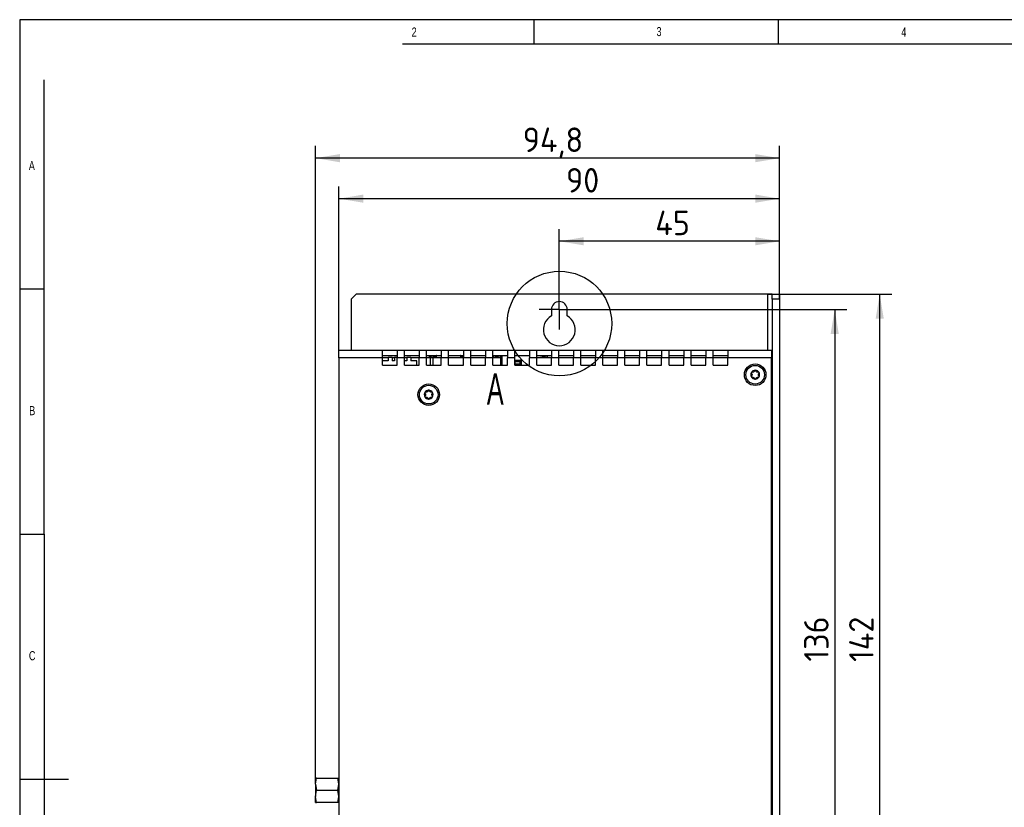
# Model space of a CAD drawing. Header units: millimetres. Extents: x 5 to 415, y 6 to 293.
# Tile 2 of 8: x 5 to 206, y 132 to 293. Entities that reach past the tile are written whole.
import ezdxf
from ezdxf.enums import TextEntityAlignment as Align

# ---------------------------------------------------------------- set-up
doc = ezdxf.new("R2010")
doc.units = ezdxf.units.MM
doc.layers.add('Default', color=7, linetype='Continuous')
doc.styles.add('SEACAD_Solid_Edge_ISO', font='seiso.ttf')
doc.styles.add('SEACAD_txt_shx', font='txt.shx', dxfattribs={"width": 0.605})
doc.dimstyles.new('DIN', dxfattribs={"dimtxt": 5, "dimasz": 5, "dimexe": 2.5, "dimexo": 0, "dimgap": 1.25, "dimtad": 1, "dimdec": 1, "dimtxsty": 'SEACAD_Solid_Edge_ISO', "dimblk1": '_SE_FILLED', "dimblk2": '_SE_FILLED', "dimsah": 1, "dimcen": 2.5, "dimadec": 0, "dimazin": 0, "dimtfac": 0.5, "dimtdec": 3, "dimtmove": 0, "dimatfit": 3, "dimfxl": 1, "dimarcsym": 0})

# ---------------------------------------------------------------- blocks, each defined once
blk = doc.blocks.new('Rahmen-A3')
at = {"color": 7, "linetype": 'Continuous'}
for p, q in [((410.05, 287), (0, 287)), ((0, 287), (0, 0)), ((105, 287), (105, 282)), ((155, 282), (155, 287)), ((205, 282), (78.2, 282)), ((5, 182), (5, 274.75)), ((5, 232), (0, 232)), ((0, 182), (5, 182)), ((5, 182), (5, 5)), ((0, 132), (10, 132))]:
    blk.add_line(p, q, dxfattribs=at)
at = {"char_height": 1.8521, "width": 1.7149, "style": 'SEACAD_txt_shx'}
for s, insert, attachment_point in [('{\\fSETxt|b0||i0||c0|p34;\\C7;\\H1.852083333;\\W0.75;2}', (80.05, 285.41), 1), ('{\\fSETxt|b0||i0||c0|p34;\\C7;\\H1.852083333;\\W0.75;3}', (130.05, 285.51), 1), ('{\\fSETxt|b0||i0||c0|p34;\\C7;\\H1.852083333;\\W0.75;4}', (180.05, 285.41), 1), ('{\\fSETxt|b0||i0||c0|p34;\\C7;\\H1.852083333;\\W0.75;A}', (2.48, 258.15), 2), ('{\\fSETxt|b0||i0||c0|p34;\\C7;\\H1.852083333;\\W0.75;B}', (2.56, 208.15), 2), ('{\\fSETxt|b0||i0||c0|p34;\\C7;\\H1.852083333;\\W0.75;C}', (2.55, 158.15), 2)]:
    blk.add_mtext(s, dxfattribs=dict(at, insert=insert, attachment_point=attachment_point))
blk = doc.blocks.new('SE1')
at = {"color": 7, "linetype": 'Continuous'}
for p, q in [((110.97, 223.65), (110.19, 223.55)), ((112.33, 223.87), (110.97, 223.65))]:
    blk.add_line(p, q, dxfattribs=at)
blk = doc.blocks.new('SE')
blk.add_blockref('SE1', (0, 0))
blk = doc.blocks.new('SE3')
at = {"color": 7, "linetype": 'Continuous'}
for p, q in [((102.7, 223.65), (101.33, 223.87)), ((102.77, 223.64), (102.7, 223.65))]:
    blk.add_line(p, q, dxfattribs=at)
blk = doc.blocks.new('SE2')
blk.add_blockref('SE3', (0, 0))
blk = doc.blocks.new('SE5')
at = {"color": 7, "linetype": 'Continuous'}
for p, q in [((88.47, 224.03), (88.46, 224.04)), ((88.49, 224), (88.47, 224.03)), ((88.51, 223.97), (88.49, 224))]:
    blk.add_line(p, q, dxfattribs=at)
blk = doc.blocks.new('SE4')
blk.add_blockref('SE5', (0, 0))
blk = doc.blocks.new('SE7')
at = {"color": 7, "linetype": 'Continuous'}
for p, q in [((88.15, 223.98), (88.15, 223.99)), ((88.15, 223.99), (88.15, 223.99)), ((88.16, 223.96), (88.15, 223.98)), ((88.18, 223.94), (88.16, 223.96)), ((88.19, 223.91), (88.18, 223.94)), ((88.21, 223.88), (88.19, 223.91)), ((88.23, 223.85), (88.21, 223.88)), ((88.25, 223.82), (88.23, 223.85))]:
    blk.add_line(p, q, dxfattribs=at)
blk = doc.blocks.new('SE6')
blk.add_blockref('SE7', (0, 0))
blk = doc.blocks.new('SW_CENTERMARKSYMBOL_0')
at = {"color": 7, "linetype": 'Continuous'}
for p, q in [((4.1, 6.6), (4.1, 8.2)), ((4.1, 4.1), (4.1, 6.6)), ((1.6, 4.1), (0, 4.1)), ((4.1, 4.1), (1.6, 4.1)), ((4.1, 4.1), (4.1, 1.6)), ((4.1, 4.1), (6.6, 4.1)), ((6.6, 4.1), (8.2, 4.1)), ((4.1, 1.6), (4.1, 0))]:
    blk.add_line(p, q, dxfattribs=at)
blk = doc.blocks.new('DMBLK1')
at = {"layer": 'Default', "linetype": 'Continuous'}
for points in [[(119.79, 248.18), (114.79, 247.34), (119.79, 246.51)], [(154.79, 248.18), (154.79, 246.51), (159.79, 247.34)]]:
    blk.add_hatch(color=7, dxfattribs=at).paths.add_polyline_path(points)
at = {"layer": 'Default', "color": 7, "linetype": 'Continuous'}
for p, q in [((114.79, 237.54), (114.79, 249.84)), ((159.79, 235.54), (159.79, 249.84)), ((159.79, 247.34), (114.79, 247.34))]:
    blk.add_line(p, q, dxfattribs=at)
at = {"layer": 'Default', "color": 7, "linetype": 'Continuous', "style": 'SEACAD_Solid_Edge_ISO'}
blk.add_text('45', height=5, dxfattribs=at).set_placement((134.39, 253.59), align=Align.TOP_LEFT)
blk = doc.blocks.new('_SE_FILLED')
at = {"color": 0}
blk.add_line((0, 0), (-1, 0), dxfattribs=at)
blk.add_solid([(0, 0), (-1, -0.1665), (-1, 0.1665), (0, 0)], dxfattribs=at)
blk = doc.blocks.new('DMBLK2')
at = {"layer": 'Default', "linetype": 'Continuous'}
for points in [[(74.79, 256.88), (69.79, 256.04), (74.79, 255.21)], [(154.79, 256.88), (154.79, 255.21), (159.79, 256.04)]]:
    blk.add_hatch(color=7, dxfattribs=at).paths.add_polyline_path(points)
at = {"layer": 'Default', "color": 7, "linetype": 'Continuous'}
for p, q in [((69.79, 223.54), (69.79, 258.54)), ((159.79, 235.54), (159.79, 258.54)), ((159.79, 256.04), (69.79, 256.04))]:
    blk.add_line(p, q, dxfattribs=at)
at = {"layer": 'Default', "color": 7, "linetype": 'Continuous', "style": 'SEACAD_Solid_Edge_ISO'}
blk.add_text('90', height=5, dxfattribs=at).set_placement((116.16, 262.29), align=Align.TOP_LEFT)
blk = doc.blocks.new('DMBLK3')
at = {"layer": 'Default', "linetype": 'Continuous'}
for points in [[(69.99, 265.14), (64.99, 264.31), (69.99, 263.47)], [(154.79, 265.14), (154.79, 263.47), (159.79, 264.31)]]:
    blk.add_hatch(color=7, dxfattribs=at).paths.add_polyline_path(points)
at = {"layer": 'Default', "color": 7, "linetype": 'Continuous'}
for p, q in [((64.99, 137.79), (64.99, 266.81)), ((159.79, 235.54), (159.79, 266.81)), ((159.79, 264.31), (64.99, 264.31))]:
    blk.add_line(p, q, dxfattribs=at)
at = {"layer": 'Default', "color": 7, "linetype": 'Continuous', "style": 'SEACAD_Solid_Edge_ISO'}
blk.add_text('94,8', height=5, dxfattribs=at).set_placement((107.33, 270.56), align=Align.TOP_LEFT)
blk = doc.blocks.new('DMBLK4')
at = {"layer": 'Default', "linetype": 'Continuous'}
for points in [[(171.86, 228.44), (171.03, 233.44), (170.2, 228.44)], [(171.86, 102.44), (170.2, 102.44), (171.03, 97.44)]]:
    blk.add_hatch(color=7, dxfattribs=at).paths.add_polyline_path(points)
at = {"layer": 'Default', "color": 7, "linetype": 'Continuous'}
for p, q in [((118.89, 233.44), (173.53, 233.44)), ((171.03, 233.44), (171.03, 97.44)), ((118.89, 97.44), (173.53, 97.44))]:
    blk.add_line(p, q, dxfattribs=at)
at = {"layer": 'Default', "color": 7, "linetype": 'Continuous', "style": 'SEACAD_Solid_Edge_ISO'}
blk.add_text('136', height=5, rotation=90, dxfattribs=at).set_placement((164.78, 161.58), align=Align.TOP_LEFT)
blk = doc.blocks.new('DMBLK5')
at = {"layer": 'Default', "linetype": 'Continuous'}
for points in [[(181.06, 231.54), (180.22, 236.54), (179.39, 231.54)], [(181.06, 99.54), (179.39, 99.54), (180.22, 94.54)]]:
    blk.add_hatch(color=7, dxfattribs=at).paths.add_polyline_path(points)
at = {"layer": 'Default', "color": 7, "linetype": 'Continuous'}
for p, q in [((157.29, 236.54), (182.72, 236.54)), ((180.22, 94.54), (180.22, 236.54)), ((157.29, 94.54), (182.72, 94.54))]:
    blk.add_line(p, q, dxfattribs=at)
at = {"layer": 'Default', "color": 7, "linetype": 'Continuous', "style": 'SEACAD_Solid_Edge_ISO'}
blk.add_text('142', height=5, rotation=90, dxfattribs=at).set_placement((173.97, 161.51), align=Align.TOP_LEFT)

msp = doc.modelspace()

# ---------------------------------------------------------------- linework, layer by layer
at = {"color": 7, "linetype": 'Continuous'}
for p, q in [((73.29, 236.54), (72.29, 235.54)), ((72.29, 235.54), (72.29, 225.04)), ((157.29, 236.54), (73.29, 236.54)), ((157.29, 236.54), (157.29, 225.11)), ((158.29, 236.54), (157.29, 236.54)), ((158.29, 236.54), (159.79, 236.54)), ((158.29, 235.54), (158.29, 236.54)), ((158.29, 235.54), (158.29, 95.54)), ((159.79, 235.54), (158.29, 235.54)), ((159.79, 236.54), (159.79, 235.54)), ((159.79, 235.54), (159.79, 95.54)), ((113.19, 233.44), (113.19, 232.12)), ((116.39, 232.12), (116.39, 233.44)), ((69.79, 223.54), (69.79, 225.04)), ((78.69, 225.04), (69.79, 225.04)), ((69.79, 223.54), (69.79, 107.54)), ((78.69, 223.54), (69.79, 223.54)), ((78.69, 223.54), (78.69, 225.04)), ((81.69, 225.04), (78.69, 225.04)), ((78.69, 224.04), (81.69, 224.04)), ((79.84, 223.54), (78.69, 223.54)), ((78.69, 222.04), (78.69, 223.54)), ((79.84, 223.68), (79.84, 222.93)), ((79.84, 223.68), (80.64, 223.68)), ((80.64, 223.68), (80.64, 222.93)), ((81.11, 223.54), (80.64, 223.54)), ((81.11, 223.68), (81.11, 222.93)), ((81.11, 223.68), (81.69, 223.68)), ((83.19, 225.04), (81.69, 225.04)), ((81.69, 225.04), (81.69, 223.54)), ((81.69, 222.04), (81.69, 223.54)), ((83.19, 223.54), (81.69, 223.54)), ((83.19, 223.54), (83.19, 225.04)), ((86.19, 225.04), (83.19, 225.04)), ((83.19, 224.04), (86.19, 224.04)), ((83.65, 223.54), (83.19, 223.54)), ((83.19, 222.04), (83.19, 223.54)), ((83.65, 223.68), (84.45, 223.68)), ((83.65, 223.68), (83.65, 222.93)), ((84.45, 223.68), (84.45, 222.93)), ((86.19, 223.54), (84.45, 223.54)), ((87.69, 225.04), (86.19, 225.04)), ((86.19, 225.04), (86.19, 223.54)), ((86.19, 222.04), (86.19, 223.54)), ((87.69, 223.54), (86.19, 223.54)), ((87.69, 223.54), (87.69, 225.04)), ((90.69, 225.04), (87.69, 225.04)), ((87.69, 224.04), (90.69, 224.04)), ((88.41, 223.54), (87.69, 223.54)), ((87.69, 222.04), (87.69, 223.54)), ((88.23, 224.04), (88.15, 223.99)), ((88.51, 223.97), (88.25, 223.82)), ((88.25, 223.82), (88.41, 223.54)), ((88.41, 223.54), (88.41, 222.04)), ((88.96, 223.54), (88.41, 223.54)), ((88.67, 223.69), (88.51, 223.97)), ((88.96, 223.97), (88.96, 223.69)), ((89.66, 223.69), (88.96, 223.69)), ((89.66, 223.54), (88.96, 223.54)), ((88.96, 223.54), (88.96, 222.04)), ((89.66, 223.82), (89.66, 223.97)), ((89.66, 223.82), (89.66, 223.54)), ((90.69, 223.54), (89.66, 223.54)), ((89.86, 224.04), (89.86, 223.99)), ((90.69, 223.99), (89.86, 223.99)), ((92.19, 225.04), (90.69, 225.04)), ((90.69, 225.04), (90.69, 223.54)), ((90.69, 222.04), (90.69, 223.54)), ((92.19, 223.54), (90.69, 223.54)), ((92.19, 223.54), (92.19, 225.04)), ((95.19, 225.04), (92.19, 225.04)), ((92.19, 224.04), (95.19, 224.04)), ((94.46, 223.99), (92.19, 223.99)), ((94.66, 223.54), (92.19, 223.54)), ((92.19, 222.04), (92.19, 223.54)), ((94.46, 223.99), (94.46, 224.04)), ((94.66, 223.82), (94.66, 223.97)), ((94.66, 223.54), (94.66, 223.82)), ((95.19, 223.69), (94.66, 223.69)), ((95.19, 223.54), (94.66, 223.54)), ((96.69, 225.04), (95.19, 225.04)), ((95.19, 225.04), (95.19, 223.54)), ((95.19, 222.04), (95.19, 223.54)), ((96.69, 223.54), (95.19, 223.54)), ((96.69, 223.54), (96.69, 225.04)), ((99.69, 225.04), (96.69, 225.04)), ((96.69, 224.04), (99.69, 224.04)), ((99.69, 223.54), (96.69, 223.54)), ((96.69, 222.04), (96.69, 223.54)), ((101.19, 225.04), (99.69, 225.04)), ((99.69, 225.04), (99.69, 223.54)), ((99.69, 222.04), (99.69, 223.54)), ((101.19, 223.54), (99.69, 223.54)), ((101.19, 223.54), (101.19, 225.04)), ((104.19, 225.04), (101.19, 225.04)), ((101.19, 224.04), (104.19, 224.04)), ((102.77, 223.54), (101.19, 223.54)), ((101.19, 222.04), (101.19, 223.54)), ((101.33, 224.04), (101.33, 223.87)), ((101.33, 223.54), (101.33, 223.87)), ((102.77, 224.04), (102.77, 222.04)), ((103.02, 224.04), (103.02, 222.04)), ((105.69, 225.04), (104.19, 225.04)), ((104.19, 225.04), (104.19, 223.54)), ((104.19, 222.04), (104.19, 223.54)), ((105.69, 223.54), (104.19, 223.54)), ((105.69, 223.54), (105.69, 225.04)), ((108.69, 225.04), (105.69, 225.04)), ((105.69, 224.04), (108.69, 224.04)), ((105.69, 222.04), (105.69, 223.54)), ((110.19, 225.04), (108.69, 225.04)), ((108.69, 225.04), (108.69, 223.54)), ((108.69, 222.04), (108.69, 223.54)), ((110.19, 223.54), (108.69, 223.54)), ((110.19, 223.54), (110.19, 225.04)), ((113.19, 225.04), (110.19, 225.04)), ((110.19, 224.04), (113.19, 224.04)), ((113.19, 223.54), (110.19, 223.54)), ((110.19, 222.04), (110.19, 223.54)), ((112.33, 223.87), (112.33, 224.04)), ((112.33, 223.87), (112.33, 223.54)), ((114.69, 225.04), (113.19, 225.04)), ((113.19, 225.04), (113.19, 223.54)), ((113.19, 222.04), (113.19, 223.54)), ((114.69, 223.54), (113.19, 223.54)), ((114.69, 223.54), (114.69, 225.04)), ((117.69, 225.04), (114.69, 225.04)), ((114.69, 224.04), (117.69, 224.04)), ((117.69, 223.54), (114.69, 223.54)), ((114.69, 222.04), (114.69, 223.54)), ((119.19, 225.04), (117.69, 225.04)), ((117.69, 225.04), (117.69, 223.54)), ((117.69, 222.04), (117.69, 223.54)), ((119.19, 223.54), (117.69, 223.54)), ((119.19, 223.54), (119.19, 225.04)), ((122.19, 225.04), (119.19, 225.04)), ((119.19, 224.04), (122.19, 224.04)), ((122.19, 223.54), (119.19, 223.54)), ((119.19, 222.04), (119.19, 223.54)), ((123.69, 225.04), (122.19, 225.04)), ((122.19, 225.04), (122.19, 223.54)), ((122.19, 222.04), (122.19, 223.54)), ((123.69, 223.54), (122.19, 223.54)), ((123.69, 223.54), (123.69, 225.04)), ((126.69, 225.04), (123.69, 225.04)), ((123.69, 224.04), (126.69, 224.04)), ((126.69, 223.54), (123.69, 223.54)), ((123.69, 222.04), (123.69, 223.54)), ((128.19, 225.04), (126.69, 225.04)), ((126.69, 225.04), (126.69, 223.54)), ((126.69, 222.04), (126.69, 223.54)), ((128.19, 223.54), (126.69, 223.54)), ((128.19, 223.54), (128.19, 225.04)), ((131.19, 225.04), (128.19, 225.04)), ((128.19, 224.04), (131.19, 224.04)), ((131.19, 223.54), (128.19, 223.54)), ((128.19, 222.04), (128.19, 223.54)), ((131.19, 225.04), (131.19, 223.54)), ((132.69, 225.04), (131.19, 225.04)), ((131.19, 222.04), (131.19, 223.54)), ((132.69, 223.54), (131.19, 223.54)), ((132.69, 223.54), (132.69, 225.04)), ((135.69, 225.04), (132.69, 225.04)), ((132.69, 224.04), (135.69, 224.04)), ((135.69, 223.54), (132.69, 223.54)), ((132.69, 222.04), (132.69, 223.54)), ((137.19, 225.04), (135.69, 225.04)), ((135.69, 225.04), (135.69, 223.54)), ((135.69, 222.04), (135.69, 223.54)), ((137.19, 223.54), (135.69, 223.54)), ((137.19, 223.54), (137.19, 225.04)), ((140.19, 225.04), (137.19, 225.04)), ((137.19, 224.04), (140.19, 224.04)), ((140.19, 223.54), (137.19, 223.54)), ((137.19, 222.04), (137.19, 223.54)), ((141.69, 225.04), (140.19, 225.04)), ((140.19, 225.04), (140.19, 223.54)), ((140.19, 222.04), (140.19, 223.54)), ((141.69, 223.54), (140.19, 223.54)), ((141.69, 223.54), (141.69, 225.04)), ((144.69, 225.04), (141.69, 225.04)), ((141.69, 224.04), (144.69, 224.04)), ((144.69, 223.54), (141.69, 223.54)), ((141.69, 222.04), (141.69, 223.54)), ((146.19, 225.04), (144.69, 225.04)), ((144.69, 225.04), (144.69, 223.54)), ((144.69, 222.04), (144.69, 223.54)), ((146.19, 223.54), (144.69, 223.54)), ((146.19, 223.54), (146.19, 225.04)), ((149.19, 225.04), (146.19, 225.04)), ((146.19, 224.04), (149.19, 224.04)), ((149.19, 223.54), (146.19, 223.54)), ((146.19, 222.04), (146.19, 223.54)), ((149.19, 225.04), (149.19, 223.54)), ((158.09, 225.04), (149.19, 225.04)), ((149.19, 222.04), (149.19, 223.54)), ((158.09, 223.54), (149.19, 223.54)), ((157.29, 225.11), (158.29, 225.11)), ((157.29, 225.11), (157.29, 225.04)), ((158.09, 225.04), (158.09, 223.54)), ((158.29, 223.61), (158.09, 223.61)), ((158.09, 107.54), (158.09, 223.54)), ((79.84, 222.93), (78.69, 222.93)), ((78.69, 222.04), (81.69, 222.04)), ((81.11, 222.93), (80.64, 222.93)), ((83.65, 222.93), (83.19, 222.93)), ((83.19, 222.04), (86.19, 222.04)), ((85.7, 222.93), (84.45, 222.93)), ((85.7, 222.04), (85.7, 222.93)), ((87.69, 222.04), (90.69, 222.04)), ((92.19, 222.04), (95.19, 222.04)), ((96.69, 222.04), (99.69, 222.04)), ((101.19, 222.04), (104.19, 222.04)), ((105.69, 223.07), (106.87, 223.07)), ((105.69, 222.04), (108.69, 222.04)), ((105.77, 223.04), (106.77, 223.04)), ((105.77, 223.04), (105.77, 222.79)), ((105.77, 222.24), (105.77, 222.79)), ((105.77, 222.79), (106.77, 222.79)), ((106.77, 222.24), (105.77, 222.24)), ((105.77, 222.04), (105.77, 222.24)), ((106.77, 222.79), (106.77, 223.04)), ((106.77, 222.24), (106.77, 222.79)), ((106.77, 222.04), (106.77, 222.24)), ((107.02, 222.92), (107.02, 222.04)), ((110.19, 222.04), (113.19, 222.04)), ((114.69, 222.04), (117.69, 222.04)), ((119.19, 222.04), (122.19, 222.04)), ((123.69, 222.04), (126.69, 222.04)), ((128.19, 222.04), (131.19, 222.04)), ((132.69, 222.04), (135.69, 222.04)), ((137.19, 222.04), (140.19, 222.04)), ((141.69, 222.04), (144.69, 222.04)), ((146.19, 222.04), (149.19, 222.04)), ((158.29, 216.61), (158.09, 216.61)), ((158.29, 215.11), (158.09, 215.11)), ((64.99, 136.54), (65.21, 137.79)), ((65.21, 137.79), (64.99, 137.79)), ((64.99, 136.54), (64.99, 137.79)), ((65.21, 137.79), (69.56, 137.79)), ((69.79, 136.54), (69.56, 137.79)), ((69.56, 137.79), (69.79, 137.79)), ((64.99, 136.54), (65.21, 135.29)), ((64.99, 136.54), (64.99, 134.04)), ((64.99, 134.04), (65.21, 135.29)), ((69.56, 135.29), (65.21, 135.29)), ((69.56, 135.29), (69.79, 136.54)), ((69.79, 134.04), (69.56, 135.29)), ((65.21, 132.79), (64.99, 134.04)), ((64.99, 132.79), (64.99, 134.04)), ((64.99, 132.79), (65.21, 132.79)), ((69.56, 132.79), (65.21, 132.79)), ((69.56, 132.79), (69.79, 134.04)), ((69.79, 132.79), (69.56, 132.79))]:
    msp.add_line(p, q, dxfattribs=at)
for centre, radius in [((114.82, 230.55), 10.67), ((154.79, 220.11), 2.2), ((154.79, 220.11), 1.9), ((88.12, 216.05), 2.2), ((88.12, 216.05), 1.9)]:
    msp.add_circle(centre, radius, dxfattribs=at)
for centre, radius, start, end in [((114.79, 233.44), 1.6, 0, 180), ((114.79, 229.29), 3.25, 119.4924, 60.5076), ((88.41, 223.54), 0.3, 0, 30), ((89.81, 223.97), 0.155, 152.2803, 179.7683), ((89.84, 223.8), 0.188, 86.1875, 175.599), ((94.47, 223.8), 0.188, 4.4008, 93.8128), ((94.5, 223.97), 0.155, 0.2401, 27.7085), ((106.87, 222.92), 0.15, 0, 90), ((154.79, 220.11), 0.9, 150, 210), ((154.79, 220.11), 0.9, 90, 150), ((154.79, 220.11), 0.9, 210, 270), ((154.79, 220.11), 0.9, 30, 90), ((154.79, 220.11), 0.9, 270, 330), ((154.79, 220.11), 0.9, 330, 30), ((88.12, 216.05), 0.9, 150, 210), ((88.12, 216.05), 0.9, 90, 150), ((88.12, 216.05), 0.9, 210, 270), ((88.12, 216.05), 0.9, 30, 90), ((88.12, 216.05), 0.9, 270, 330), ((88.12, 216.05), 0.9, 330, 30)]:
    msp.add_arc(centre, radius, start, end, dxfattribs=at)
for points, knots in [([(88.96, 223.69), (88.96, 223.67), (88.96, 223.62), (88.96, 223.57), (88.96, 223.54)], [0, 0, 0, 0, 0.500004, 1, 1, 1, 1]), ([(154.01, 220.56), (154, 220.54), (153.99, 220.51), (153.99, 220.45), (154, 220.4), (154.02, 220.36), (154.04, 220.34), (154.05, 220.34)], [0, 0, 0, 0, 0.223072, 0.445863, 0.67626, 0.92662, 1, 1, 1, 1]), ([(154.05, 219.88), (154.03, 219.87), (154, 219.83), (153.99, 219.77), (153.99, 219.71), (154.01, 219.68), (154.01, 219.66)], [0, 0, 0, 0, 0.278631, 0.558232, 0.81249, 1, 1, 1, 1]), ([(154.22, 220.64), (154.2, 220.65), (154.16, 220.66), (154.09, 220.64), (154.04, 220.61), (154.02, 220.57), (154.01, 220.56)], [0, 0, 0, 0, 0.278638, 0.558236, 0.812488, 1, 1, 1, 1]), ([(154.01, 219.66), (154.02, 219.65), (154.05, 219.62), (154.09, 219.59), (154.15, 219.57), (154.19, 219.57), (154.22, 219.58), (154.22, 219.58)], [0, 0, 0, 0, 0.22307, 0.445869, 0.676259, 0.926628, 1, 1, 1, 1]), ([(154.05, 220.34), (154.07, 220.32), (154.11, 220.27), (154.14, 220.18), (154.15, 220.09), (154.13, 220), (154.09, 219.93), (154.06, 219.9), (154.05, 219.88)], [0, 0, 0, 0, 0.206951, 0.378516, 0.551035, 0.702405, 0.862037, 1, 1, 1, 1]), ([(154.62, 220.87), (154.61, 220.84), (154.59, 220.78), (154.52, 220.71), (154.45, 220.66), (154.37, 220.63), (154.29, 220.63), (154.24, 220.64), (154.22, 220.64)], [0, 0, 0, 0, 0.206953, 0.378516, 0.551036, 0.702405, 0.862034, 1, 1, 1, 1]), ([(154.22, 219.58), (154.25, 219.59), (154.31, 219.6), (154.41, 219.58), (154.49, 219.54), (154.55, 219.48), (154.6, 219.42), (154.61, 219.37), (154.62, 219.35)], [0, 0, 0, 0, 0.206951, 0.378511, 0.551037, 0.702407, 0.862035, 1, 1, 1, 1]), ([(154.79, 221.01), (154.77, 221.01), (154.74, 221.01), (154.69, 220.98), (154.65, 220.94), (154.62, 220.9), (154.62, 220.88), (154.62, 220.87)], [0, 0, 0, 0, 0.223088, 0.445876, 0.676269, 0.92663, 1, 1, 1, 1]), ([(154.62, 219.35), (154.62, 219.33), (154.64, 219.29), (154.68, 219.24), (154.74, 219.22), (154.78, 219.21), (154.79, 219.21)], [0, 0, 0, 0, 0.278634, 0.558227, 0.812492, 1, 1, 1, 1]), ([(154.97, 220.87), (154.96, 220.89), (154.95, 220.93), (154.9, 220.98), (154.85, 221.01), (154.81, 221.01), (154.79, 221.01)], [0, 0, 0, 0, 0.278633, 0.55824, 0.812489, 1, 1, 1, 1]), ([(154.79, 219.21), (154.81, 219.21), (154.85, 219.22), (154.9, 219.24), (154.94, 219.28), (154.96, 219.32), (154.97, 219.35), (154.97, 219.35)], [0, 0, 0, 0, 0.223074, 0.44587, 0.676264, 0.926621, 1, 1, 1, 1]), ([(155.36, 220.64), (155.33, 220.64), (155.27, 220.63), (155.17, 220.64), (155.09, 220.68), (155.03, 220.74), (154.99, 220.81), (154.97, 220.85), (154.97, 220.87)], [0, 0, 0, 0, 0.206951, 0.378512, 0.551037, 0.702407, 0.86203, 1, 1, 1, 1]), ([(154.97, 219.35), (154.98, 219.38), (155, 219.44), (155.06, 219.52), (155.14, 219.57), (155.22, 219.59), (155.3, 219.6), (155.34, 219.58), (155.36, 219.58)], [0, 0, 0, 0, 0.206954, 0.378514, 0.551041, 0.70241, 0.862034, 1, 1, 1, 1]), ([(155.57, 220.56), (155.56, 220.58), (155.54, 220.61), (155.49, 220.64), (155.44, 220.65), (155.39, 220.65), (155.37, 220.65), (155.36, 220.64)], [0, 0, 0, 0, 0.22308, 0.445877, 0.676262, 0.926616, 1, 1, 1, 1]), ([(155.36, 219.58), (155.38, 219.58), (155.43, 219.57), (155.49, 219.58), (155.54, 219.62), (155.56, 219.65), (155.57, 219.66)], [0, 0, 0, 0, 0.278637, 0.558245, 0.812497, 1, 1, 1, 1]), ([(155.54, 219.88), (155.52, 219.91), (155.48, 219.95), (155.44, 220.05), (155.44, 220.14), (155.46, 220.22), (155.49, 220.29), (155.52, 220.32), (155.54, 220.34)], [0, 0, 0, 0, 0.206949, 0.378515, 0.55104, 0.702409, 0.862034, 1, 1, 1, 1]), ([(155.54, 220.34), (155.55, 220.36), (155.58, 220.39), (155.6, 220.45), (155.59, 220.51), (155.58, 220.55), (155.57, 220.56)], [0, 0, 0, 0, 0.278632, 0.558242, 0.812484, 1, 1, 1, 1]), ([(155.57, 219.66), (155.58, 219.68), (155.6, 219.71), (155.6, 219.77), (155.58, 219.83), (155.56, 219.86), (155.54, 219.88), (155.54, 219.88)], [0, 0, 0, 0, 0.223086, 0.445876, 0.67627, 0.92663, 1, 1, 1, 1]), ([(87.34, 216.5), (87.33, 216.48), (87.31, 216.45), (87.31, 216.39), (87.33, 216.33), (87.35, 216.3), (87.37, 216.28), (87.37, 216.28)], [0, 0, 0, 0, 0.223086, 0.445876, 0.67627, 0.92663, 1, 1, 1, 1]), ([(87.37, 215.82), (87.36, 215.8), (87.33, 215.77), (87.31, 215.71), (87.31, 215.65), (87.33, 215.61), (87.34, 215.6)], [0, 0, 0, 0, 0.278624, 0.558238, 0.812498, 1, 1, 1, 1]), ([(87.55, 216.58), (87.52, 216.58), (87.48, 216.59), (87.42, 216.58), (87.37, 216.54), (87.35, 216.51), (87.34, 216.5)], [0, 0, 0, 0, 0.278631, 0.55824, 0.812492, 1, 1, 1, 1]), ([(87.34, 215.6), (87.35, 215.58), (87.37, 215.55), (87.42, 215.52), (87.47, 215.51), (87.52, 215.51), (87.54, 215.51), (87.55, 215.52)], [0, 0, 0, 0, 0.223079, 0.445875, 0.676269, 0.926623, 1, 1, 1, 1]), ([(87.37, 216.28), (87.39, 216.25), (87.43, 216.21), (87.47, 216.11), (87.47, 216.02), (87.45, 215.94), (87.42, 215.87), (87.39, 215.84), (87.37, 215.82)], [0, 0, 0, 0, 0.206955, 0.378512, 0.551037, 0.702406, 0.862029, 1, 1, 1, 1]), ([(87.94, 216.81), (87.93, 216.78), (87.91, 216.72), (87.85, 216.64), (87.77, 216.59), (87.69, 216.57), (87.61, 216.56), (87.57, 216.58), (87.55, 216.58)], [0, 0, 0, 0, 0.206952, 0.378516, 0.551038, 0.70241, 0.862035, 1, 1, 1, 1]), ([(87.55, 215.52), (87.58, 215.52), (87.64, 215.53), (87.73, 215.52), (87.82, 215.48), (87.88, 215.42), (87.92, 215.35), (87.94, 215.31), (87.94, 215.29)], [0, 0, 0, 0, 0.206951, 0.378515, 0.551037, 0.702407, 0.862035, 1, 1, 1, 1]), ([(88.12, 216.95), (88.1, 216.95), (88.06, 216.94), (88.01, 216.92), (87.97, 216.88), (87.95, 216.84), (87.94, 216.81), (87.94, 216.81)], [0, 0, 0, 0, 0.223072, 0.445874, 0.676268, 0.926621, 1, 1, 1, 1]), ([(87.94, 215.29), (87.95, 215.27), (87.96, 215.23), (88.01, 215.18), (88.06, 215.15), (88.1, 215.15), (88.12, 215.15)], [0, 0, 0, 0, 0.278631, 0.558238, 0.812492, 1, 1, 1, 1]), ([(88.29, 216.81), (88.29, 216.83), (88.27, 216.87), (88.22, 216.92), (88.17, 216.94), (88.13, 216.95), (88.12, 216.95)], [0, 0, 0, 0, 0.278633, 0.558233, 0.812493, 1, 1, 1, 1]), ([(88.12, 215.15), (88.14, 215.15), (88.17, 215.15), (88.22, 215.18), (88.26, 215.22), (88.28, 215.26), (88.29, 215.28), (88.29, 215.29)], [0, 0, 0, 0, 0.223081, 0.445877, 0.67627, 0.926632, 1, 1, 1, 1]), ([(88.69, 216.58), (88.66, 216.57), (88.6, 216.56), (88.5, 216.58), (88.42, 216.62), (88.35, 216.68), (88.31, 216.74), (88.3, 216.79), (88.29, 216.81)], [0, 0, 0, 0, 0.206953, 0.378514, 0.551039, 0.702408, 0.862036, 1, 1, 1, 1]), ([(88.29, 215.29), (88.3, 215.32), (88.32, 215.38), (88.39, 215.45), (88.46, 215.5), (88.54, 215.53), (88.62, 215.53), (88.67, 215.52), (88.69, 215.52)], [0, 0, 0, 0, 0.206952, 0.378516, 0.551039, 0.702407, 0.862032, 1, 1, 1, 1]), ([(88.9, 216.5), (88.89, 216.51), (88.86, 216.54), (88.82, 216.57), (88.76, 216.59), (88.72, 216.59), (88.69, 216.58), (88.69, 216.58)], [0, 0, 0, 0, 0.223075, 0.445874, 0.676265, 0.926628, 1, 1, 1, 1]), ([(88.69, 215.52), (88.71, 215.51), (88.75, 215.5), (88.82, 215.52), (88.87, 215.55), (88.89, 215.58), (88.9, 215.6)], [0, 0, 0, 0, 0.27863, 0.55823, 0.812489, 1, 1, 1, 1]), ([(88.86, 215.82), (88.84, 215.84), (88.8, 215.89), (88.77, 215.98), (88.76, 216.07), (88.78, 216.16), (88.82, 216.23), (88.85, 216.26), (88.86, 216.28)], [0, 0, 0, 0, 0.206954, 0.378519, 0.551037, 0.702405, 0.862036, 1, 1, 1, 1]), ([(88.86, 216.28), (88.88, 216.29), (88.91, 216.32), (88.92, 216.39), (88.92, 216.45), (88.9, 216.48), (88.9, 216.5)], [0, 0, 0, 0, 0.278624, 0.558233, 0.81249, 1, 1, 1, 1]), ([(88.9, 215.6), (88.9, 215.62), (88.92, 215.65), (88.92, 215.71), (88.91, 215.76), (88.89, 215.8), (88.87, 215.81), (88.86, 215.82)], [0, 0, 0, 0, 0.223075, 0.445868, 0.676266, 0.926629, 1, 1, 1, 1])]:
    msp.add_open_spline(points, degree=3, knots=knots, dxfattribs=at)

# ---------------------------------------------------------------- block references
at = {"color": 7}
for name, p in [('Rahmen-A3', (4.58, 5.56)), ('SW_CENTERMARKSYMBOL_0', (110.69, 229.34))]:
    msp.add_blockref(name, p, dxfattribs=at)
for name in ['SE6', 'SE4', 'SE2', 'SE']:
    msp.add_blockref(name, (0, 0))

# ---------------------------------------------------------------- texts
at = {"insert": (99.99, 220.38), "char_height": 6.35, "width": 3.4745, "attachment_point": 1, "style": 'SEACAD_txt_shx'}
msp.add_mtext('{\\fSETxt|b0||i0||c0|p34;\\C7;\\H6.35;\\W0.605;A}', dxfattribs=at)

# ---------------------------------------------------------------- dimensions: what is measured, and where the dimension line sits
at = {"layer": 'Default', "color": 7, "linetype": 'Continuous'}
for base, p2, picture, middle in [((64.99, 264.31), (64.99, 137.79), 'DMBLK3', (112.39, 264.31)), ((69.79, 256.04), (69.79, 223.54), 'DMBLK2', (119.18, 256.04)), ((114.79, 247.34), (114.79, 237.54), 'DMBLK1', (137.29, 247.34))]:
    dim = msp.add_linear_dim(base=base, p1=(159.79, 235.54), p2=p2, text='\\A1;<>', dimstyle='DIN', dxfattribs=at)
    dim.commit()
    dim.dimension.update_dxf_attribs({"geometry": picture, "text_midpoint": middle, "dimtype": 160})
for base, p1, p2, picture, middle in [((180.22, 236.54), (117.89, 94.54), (157.29, 236.54), 'DMBLK5', (180.22, 165.54)), ((171.03, 97.44), (117.29, 233.44), (118.89, 97.44), 'DMBLK4', (171.03, 165.44))]:
    dim = msp.add_linear_dim(base=base, p1=p1, p2=p2, angle=90, text='\\A1;<>', dimstyle='DIN', dxfattribs=at)
    dim.commit()
    dim.dimension.update_dxf_attribs({"geometry": picture, "text_midpoint": middle, "dimtype": 160})

doc.saveas('drawing.dxf')
